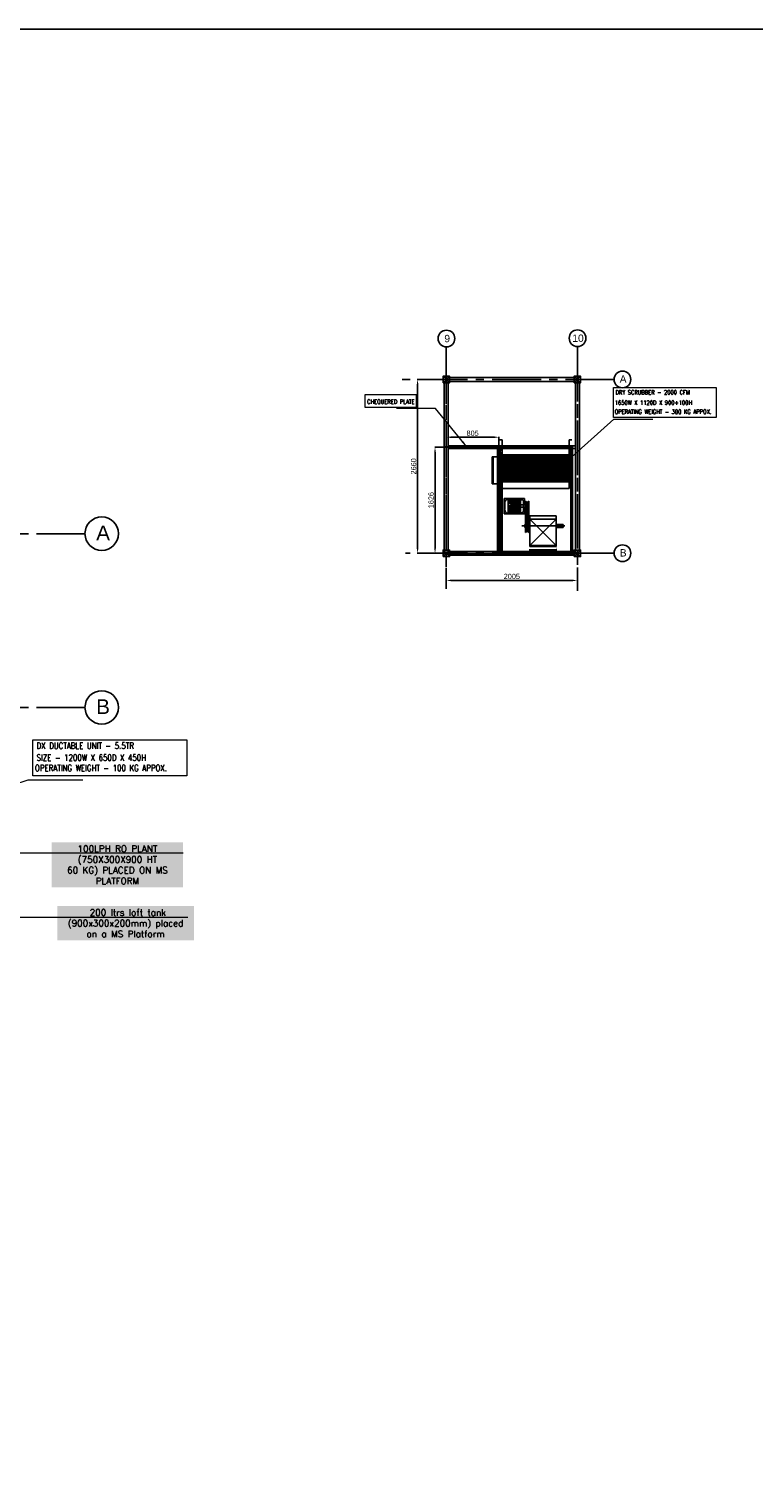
# Model space of a CAD drawing. Header units: inches. Extents: x -1008743 to -388065, y -1380311 to -642022.
# Tile 77 of 85: x -467910 to -456826, y -679548 to -657296. Entities that reach past the tile are written whole.
import ezdxf

# ---------------------------------------------------------------- set-up
doc = ezdxf.new("R2010")
doc.units = ezdxf.units.IN
doc.header["$LTSCALE"] = 1000
doc.header["$MEASUREMENT"] = 0
doc.header["$PDMODE"] = 35
doc.linetypes.add('CENTER2', pattern=[1.125, 0.75, -0.125, 0.125, -0.125])
for name, color, linetype, lineweight in [('2020 HVAC EXHAUST AIR DUCT TEXT', 1, 'Continuous', 13), ('2020 HVAC FRESH AIR GRILLE & DUCT TEXT', 150, 'Continuous', 9), ('2020 HVAC-EQUIPMENT', 20, 'Continuous', 25)]:
    doc.layers.add(name, color=color, linetype=linetype, lineweight=lineweight)
doc.layers.add('DIM', color=1, linetype='Continuous')
doc.styles.add('ARIAL', font='arial.ttf')
doc.styles.add('C-ARIAL', font='arial.ttf')
doc.styles.add('HVAC', font='simplex.shx', dxfattribs={"height": 8})
doc.styles.add('ROMANS', font='simplex.shx', dxfattribs={"width": 0.9, "height": 2.5})
doc.styles.get("Standard").update_dxf_attribs({"font": 'txt.shx'})
doc.dimstyles.new('S-20', dxfattribs={"dimtxt": 80, "dimasz": 75, "dimexe": 5, "dimexo": 5, "dimgap": 20, "dimtad": 1, "dimdec": 0, "dimzin": 0, "dimdsep": 46, "dimtxsty": 'ARIAL', "dimcen": 0.09, "dimdle": 100, "dimclrd": 8, "dimclre": 8, "dimclrt": 6, "dimadec": 0, "dimazin": 0, "dimtfac": 1, "dimtdec": 0, "dimtofl": 0, "dimtmove": 0, "dimatfit": 3, "dimfxl": 1, "dimtolj": 1, "dimtzin": 0, "dimlwd": -1, "dimarcsym": 0})
doc.dimstyles.new('TFS-Dim', dxfattribs={"dimtxt": 120, "dimasz": 40, "dimexe": 25, "dimexo": 25, "dimgap": 4.5, "dimtad": 1, "dimdec": 0, "dimzin": 0, "dimdsep": 46, "dimtxsty": 'Standard', "dimblk": 'ARCHTICK', "dimcen": 0.09, "dimdle": 2, "dimclrd": 256, "dimclre": 8, "dimadec": 0, "dimazin": 0, "dimtfac": 1, "dimtdec": 0, "dimtofl": 0, "dimtmove": 1, "dimatfit": 3, "dimfxl": 1, "dimtolj": 1, "dimtzin": 0, "dimlwd": -1, "dimlwe": -1, "dimarcsym": 0})

# ---------------------------------------------------------------- blocks, each defined once
blk = doc.blocks.new('_ArchTick')
at = {"color": 0, "linetype": 'ByBlock', "const_width": 0.15}
blk.add_lwpolyline([(-0.5, -0.5), (0.5, 0.5)], dxfattribs=at)
blk = doc.blocks.new('*D622')
at = {"color": 8, "lineweight": -2, "ltscale": 10}
for p, q in [((-461530, -665629), (-461530, -665740)), ((-459526, -665629), (-459526, -665740))]:
    blk.add_line(p, q, dxfattribs=at)
at = {"color": 8, "ltscale": 10}
blk.add_line((-461455, -665735), (-459601, -665735), dxfattribs=at)
for points in [[(-461455, -665722), (-461455, -665747), (-461530, -665735)], [(-459601, -665747), (-459601, -665722), (-459526, -665735)]]:
    blk.add_solid(points, dxfattribs=at)
at = {"layer": 'Defpoints', "color": 0, "ltscale": 10}
for p in [(-461530, -665624), (-459526, -665624), (-459526, -665735)]:
    blk.add_point(p, dxfattribs=at)
at = {"color": 6, "ltscale": 10, "insert": (-460528, -665674), "char_height": 80, "attachment_point": 5, "style": 'ARIAL'}
blk.add_mtext('\\A1;2005', dxfattribs=at)
blk = doc.blocks.new('*D623')
at = {"color": 8, "lineweight": -2, "ltscale": 10}
for p, q in [((-461886, -662659), (-461974, -662659)), ((-461886, -665319), (-461974, -665319))]:
    blk.add_line(p, q, dxfattribs=at)
at = {"color": 8, "ltscale": 10}
blk.add_line((-461969, -665244), (-461969, -662734), dxfattribs=at)
for points in [[(-461957, -662734), (-461982, -662734), (-461969, -662659)], [(-461982, -665244), (-461957, -665244), (-461969, -665319)]]:
    blk.add_solid(points, dxfattribs=at)
at = {"layer": 'Defpoints', "color": 0, "ltscale": 10}
for p in [(-461969, -662659), (-461881, -662659), (-461881, -665319)]:
    blk.add_point(p, dxfattribs=at)
at = {"color": 6, "ltscale": 10, "insert": (-462030, -663989), "char_height": 80, "attachment_point": 5, "rotation": 90, "style": 'ARIAL'}
blk.add_mtext('\\A1;2660', dxfattribs=at)
blk = doc.blocks.new('*D624')
at = {"color": 8, "lineweight": -2, "ltscale": 10}
for p, q in [((-461505, -663694), (-461707, -663694)), ((-461663, -665319), (-461707, -665319))]:
    blk.add_line(p, q, dxfattribs=at)
at = {"color": 8, "ltscale": 10}
blk.add_line((-461702, -665244), (-461702, -663769), dxfattribs=at)
for points in [[(-461690, -663769), (-461715, -663769), (-461702, -663694)], [(-461715, -665244), (-461690, -665244), (-461702, -665319)]]:
    blk.add_solid(points, dxfattribs=at)
at = {"layer": 'Defpoints', "color": 0, "ltscale": 10}
for p in [(-461702, -663694), (-461500, -663694), (-461658, -665319)]:
    blk.add_point(p, dxfattribs=at)
at = {"color": 6, "ltscale": 10, "insert": (-461763, -664506), "char_height": 80, "attachment_point": 5, "rotation": 90, "style": 'ARIAL'}
blk.add_mtext('\\A1;1626', dxfattribs=at)
blk = doc.blocks.new('*D625')
at = {"color": 8, "lineweight": -2, "ltscale": 10}
for p, q in [((-461530, -663642), (-461530, -663538)), ((-460725, -663708), (-460725, -663538))]:
    blk.add_line(p, q, dxfattribs=at)
at = {"color": 8, "ltscale": 10}
blk.add_line((-461455, -663543), (-460800, -663543), dxfattribs=at)
for points in [[(-461455, -663530), (-461455, -663555), (-461530, -663543)], [(-460800, -663555), (-460800, -663530), (-460725, -663543)]]:
    blk.add_solid(points, dxfattribs=at)
at = {"layer": 'Defpoints', "color": 0, "ltscale": 10}
for p in [(-460725, -663543), (-461530, -663647), (-460725, -663713)]:
    blk.add_point(p, dxfattribs=at)
at = {"color": 6, "ltscale": 10, "insert": (-461128, -663482), "char_height": 80, "attachment_point": 5, "style": 'ARIAL'}
blk.add_mtext('\\A1;805', dxfattribs=at)
blk = doc.blocks.new('A$C48B84A40')
at = {"layer": '2020 HVAC-EQUIPMENT'}
h = blk.add_hatch(color=8, dxfattribs=at)
h.dxf.hatch_style = 1
h.paths.add_polyline_path([(-25, -25), (-25, -50), (0, -50), (0, 0), (-50, 0), (-50, -25)])
at = {"layer": '2020 HVAC-EQUIPMENT', "color": 8}
for p, q in [((-50, 0), (0, 0)), ((-50, -25), (-50, 0)), ((0, 0), (0, -50)), ((-25, -25), (-50, -25)), ((-25, -50), (-25, -25)), ((0, -50), (-25, -50))]:
    blk.add_line(p, q, dxfattribs=at)
blk = doc.blocks.new('DS-3300')
at = {"layer": '2020 HVAC-EQUIPMENT'}
h = blk.add_hatch(dxfattribs=at)
h.set_pattern_fill('ANSI37', color=256, scale=98)
h.set_pattern_definition([(45, (4740.903, 42010.581), (-8.662058, 8.662058), []), (135, (4740.903, 42010.581), (-8.662058, -8.662058), [])])
h.paths.add_polyline_path([(26223, 42216), (26201, 42216), (26201, 41714), (26223, 41714)])
h = blk.add_hatch(dxfattribs=at)
h.set_pattern_fill('ANSI37', color=256, scale=98)
h.set_pattern_definition([(45, (5132.903, 42009.502), (-8.662058, 8.662058), []), (135, (5132.903, 42009.502), (-8.662058, -8.662058), [])])
h.paths.add_polyline_path([(26615, 42214), (26593, 42214), (26593, 41712), (26615, 41712)])
h = blk.add_hatch(dxfattribs=at)
h.set_pattern_fill('ANSI37', color=256, scale=98)
h.set_pattern_definition([(45, (4740.903, 41508.581), (-8.662058, 8.662058), []), (135, (4740.903, 41508.581), (-8.662058, -8.662058), [])])
h.paths.add_polyline_path([(26223, 41714), (26201, 41714), (26201, 41212), (26223, 41212)])
h = blk.add_hatch(dxfattribs=at)
h.set_pattern_fill('ANSI37', color=256, scale=98)
h.set_pattern_definition([(45, (5132.903, 41507.502), (-8.662058, 8.662058), []), (135, (5132.903, 41507.502), (-8.662058, -8.662058), [])])
h.paths.add_polyline_path([(26615, 41712), (26593, 41712), (26593, 41210), (26615, 41210)])
for p, q in [((26743, 42276), (25093, 42276)), ((25093, 42276), (25093, 41176)), ((26718, 42251), (25118, 42251)), ((25118, 42251), (25118, 41201)), ((25499, 42027), (25499, 42137)), ((25549, 42137), (25499, 42137)), ((25524, 41504), (25524, 42159)), ((25549, 42027), (25549, 42137)), ((26098, 41201), (26098, 42226)), ((26098, 42226), (26718, 42226)), ((26201, 42226), (26201, 41201)), ((26201, 42216), (26223, 42216)), ((26201, 42216), (26201, 41714)), ((26223, 42216), (26201, 42216)), ((26223, 42226), (26223, 41201)), ((26223, 42216), (26223, 42226)), ((26223, 41714), (26223, 42216)), ((26233, 42226), (26233, 41201)), ((26233, 42226), (26233, 42216)), ((26233, 42216), (26233, 41714)), ((26583, 42216), (26233, 42216)), ((26583, 42205), (26233, 42205)), ((26583, 42197), (26233, 42197)), ((26583, 42189), (26233, 42189)), ((26583, 42181), (26233, 42181)), ((26583, 42173), (26233, 42173)), ((26583, 42165), (26233, 42165)), ((26583, 42157), (26233, 42157)), ((26583, 42149), (26233, 42149)), ((26583, 42149), (26233, 42149)), ((26583, 42141), (26233, 42141)), ((26583, 42133), (26233, 42133)), ((26583, 42125), (26233, 42125)), ((26583, 42117), (26233, 42117)), ((26583, 42109), (26233, 42109)), ((26583, 42101), (26233, 42101)), ((26583, 42093), (26233, 42093)), ((26583, 42093), (26233, 42093)), ((26583, 42085), (26233, 42085)), ((26583, 42077), (26233, 42077)), ((26583, 42069), (26233, 42069)), ((26583, 42061), (26233, 42061)), ((26283, 42216), (26533, 42216)), ((26583, 42226), (26583, 41201)), ((26593, 42226), (26593, 41201)), ((26593, 42226), (26593, 42214)), ((26593, 42214), (26615, 42214)), ((26593, 42214), (26593, 41712)), ((26615, 42214), (26593, 42214)), ((26615, 42226), (26615, 41201)), ((26615, 42214), (26615, 42226)), ((26615, 41712), (26615, 42214)), ((26718, 41176), (26718, 42276)), ((26718, 41176), (26718, 42276)), ((26718, 42226), (26718, 41201)), ((26718, 42226), (26843, 42226)), ((26743, 41176), (26743, 42251)), ((26743, 41201), (26743, 42251)), ((26843, 42226), (26843, 42266)), ((25127, 42038), (25127, 41627)), ((25139, 42038), (25139, 41637)), ((25159, 42038), (25159, 41615)), ((25226, 42027), (25211, 42027)), ((25211, 42027), (25211, 41623)), ((25226, 42027), (25678, 42027)), ((25226, 42027), (25226, 41623)), ((25226, 42027), (25630, 41623)), ((25226, 41623), (25630, 42027)), ((25630, 42027), (25630, 41623)), ((25678, 42027), (25678, 41623)), ((26583, 42053), (26233, 42053)), ((26583, 42045), (26233, 42045)), ((26583, 42037), (26233, 42037)), ((26583, 42037), (26233, 42037)), ((26583, 42029), (26233, 42029)), ((26583, 42021), (26233, 42021)), ((26583, 42013), (26233, 42013)), ((26583, 42005), (26233, 42005)), ((26583, 41997), (26233, 41997)), ((26583, 41989), (26233, 41989)), ((26583, 41981), (26233, 41981)), ((26583, 41981), (26233, 41981)), ((26583, 41973), (26233, 41973)), ((26583, 41965), (26233, 41965)), ((26583, 41957), (26233, 41957)), ((26583, 41949), (26233, 41949)), ((26583, 41941), (26233, 41941)), ((26583, 41933), (26233, 41933)), ((26583, 41925), (26233, 41925)), ((26583, 41925), (26233, 41925)), ((26583, 41917), (26233, 41917)), ((26583, 41909), (26233, 41909)), ((26583, 41901), (26233, 41901)), ((26583, 41893), (26233, 41893)), ((26583, 41885), (26233, 41885)), ((26583, 41877), (26233, 41877)), ((26583, 41869), (26233, 41869)), ((26583, 41869), (26233, 41869)), ((26583, 41861), (26233, 41861)), ((26583, 41853), (26233, 41853)), ((26583, 41845), (26233, 41845)), ((26583, 41837), (26233, 41837)), ((25226, 41623), (25211, 41623)), ((25226, 41623), (25678, 41623)), ((25499, 41623), (25499, 41549)), ((25549, 41623), (25549, 41549)), ((25813, 41587), (25813, 41612)), ((25850, 41612), (25813, 41612)), ((25850, 41587), (25850, 41612)), ((26201, 41714), (26223, 41714)), ((26201, 41714), (26201, 41212)), ((26223, 41714), (26201, 41714)), ((26223, 41212), (26223, 41714)), ((26583, 41829), (26233, 41829)), ((26583, 41821), (26233, 41821)), ((26583, 41813), (26233, 41813)), ((26583, 41813), (26233, 41813)), ((26583, 41805), (26233, 41805)), ((26583, 41797), (26233, 41797)), ((26583, 41789), (26233, 41789)), ((26583, 41781), (26233, 41781)), ((26583, 41781), (26233, 41781)), ((26583, 41773), (26233, 41773)), ((26583, 41773), (26233, 41773)), ((26583, 41765), (26233, 41765)), ((26583, 41765), (26233, 41765)), ((26583, 41757), (26233, 41757)), ((26583, 41757), (26233, 41757)), ((26583, 41749), (26233, 41749)), ((26583, 41741), (26233, 41741)), ((26583, 41733), (26233, 41733)), ((26583, 41725), (26233, 41725)), ((26233, 41723), (26233, 41713)), ((26233, 41714), (26233, 41212)), ((26583, 41713), (26233, 41713)), ((26583, 41702), (26233, 41702)), ((26583, 41694), (26233, 41694)), ((26583, 41686), (26233, 41686)), ((26583, 41678), (26233, 41678)), ((26583, 41670), (26233, 41670)), ((26583, 41662), (26233, 41662)), ((26583, 41654), (26233, 41654)), ((26583, 41646), (26233, 41646)), ((26583, 41646), (26233, 41646)), ((26583, 41638), (26233, 41638)), ((26583, 41630), (26233, 41630)), ((26583, 41622), (26233, 41622)), ((26583, 41614), (26233, 41614)), ((26283, 41713), (26533, 41713)), ((26593, 41712), (26615, 41712)), ((26593, 41712), (26593, 41210)), ((26615, 41712), (26593, 41712)), ((26615, 41210), (26615, 41712)), ((25423, 41609), (25902, 41609)), ((25423, 41609), (25442, 41584)), ((25423, 41557), (25442, 41584)), ((25900, 41559), (25423, 41559)), ((25442, 41584), (25883, 41584)), ((25499, 41609), (25549, 41609)), ((25499, 41559), (25549, 41559)), ((25499, 41549), (25549, 41549)), ((25711, 41544), (25711, 41234)), ((25812, 41544), (25711, 41544)), ((25727, 41294), (25727, 41504)), ((25926, 41481), (25727, 41481)), ((25738, 41294), (25738, 41481)), ((25778, 41529), (25752, 41529)), ((25764, 41294), (25764, 41481)), ((25877, 41529), (25779, 41529)), ((25789, 41294), (25789, 41481)), ((25808, 41446), (25808, 41329)), ((25854, 41446), (25808, 41446)), ((25813, 41410), (25813, 41584)), ((25814, 41446), (25814, 41481)), ((25820, 41343), (25820, 41431)), ((25820, 41431), (25844, 41431)), ((25824, 41402), (25834, 41403)), ((25824, 41389), (25824, 41402)), ((25834, 41389), (25824, 41389)), ((25834, 41403), (25834, 41389)), ((25839, 41446), (25839, 41481)), ((25844, 41431), (25844, 41343)), ((25850, 41410), (25850, 41584)), ((25944, 41544), (25850, 41544)), ((25854, 41329), (25854, 41446)), ((25875, 41529), (25900, 41529)), ((25875, 41294), (25875, 41481)), ((25902, 41609), (25883, 41584)), ((25902, 41557), (25883, 41584)), ((25900, 41294), (25900, 41481)), ((25926, 41294), (25926, 41504)), ((25944, 41234), (25944, 41544)), ((26583, 41606), (26233, 41606)), ((26583, 41598), (26233, 41598)), ((26583, 41590), (26233, 41590)), ((26583, 41590), (26233, 41590)), ((26583, 41582), (26233, 41582)), ((26583, 41574), (26233, 41574)), ((26583, 41566), (26233, 41566)), ((26583, 41558), (26233, 41558)), ((26583, 41550), (26233, 41550)), ((26583, 41542), (26233, 41542)), ((26583, 41534), (26233, 41534)), ((26583, 41534), (26233, 41534)), ((26583, 41526), (26233, 41526)), ((26583, 41518), (26233, 41518)), ((26583, 41510), (26233, 41510)), ((26583, 41502), (26233, 41502)), ((26583, 41494), (26233, 41494)), ((26583, 41486), (26233, 41486)), ((26583, 41478), (26233, 41478)), ((26583, 41478), (26233, 41478)), ((26583, 41470), (26233, 41470)), ((26583, 41462), (26233, 41462)), ((26583, 41454), (26233, 41454)), ((26583, 41446), (26233, 41446)), ((26583, 41438), (26233, 41438)), ((26583, 41430), (26233, 41430)), ((26583, 41422), (26233, 41422)), ((26583, 41422), (26233, 41422)), ((26583, 41414), (26233, 41414)), ((26583, 41406), (26233, 41406)), ((26583, 41398), (26233, 41398)), ((26583, 41390), (26233, 41390)), ((25093, 41176), (26098, 41176)), ((25118, 41201), (26148, 41201)), ((25711, 41234), (25944, 41234)), ((25718, 41346), (25718, 41294)), ((25935, 41294), (25718, 41294)), ((25888, 41244), (25778, 41244)), ((25854, 41329), (25808, 41329)), ((25817, 41316), (25810, 41316)), ((25814, 41294), (25814, 41329)), ((25844, 41343), (25820, 41343)), ((25839, 41294), (25839, 41329)), ((25935, 41346), (25935, 41294)), ((26098, 41201), (26718, 41201)), ((26105, 41201), (26105, 41186)), ((26105, 41186), (26648, 41186)), ((26110, 41201), (26110, 41186)), ((26112, 41174), (26121, 41178)), ((26121, 41163), (26112, 41168)), ((26121, 41186), (26132, 41186)), ((26121, 41186), (26121, 41178)), ((26121, 41182), (26143, 41182)), ((26143, 41178), (26121, 41178)), ((26132, 41186), (26143, 41186)), ((26143, 41178), (26143, 41186)), ((26152, 41174), (26143, 41178)), ((26143, 41163), (26152, 41168)), ((26171, 41186), (26171, 41066)), ((26201, 41212), (26223, 41212)), ((26201, 41201), (26615, 41201)), ((26583, 41382), (26233, 41382)), ((26583, 41374), (26233, 41374)), ((26583, 41366), (26233, 41366)), ((26583, 41366), (26233, 41366)), ((26583, 41358), (26233, 41358)), ((26583, 41350), (26233, 41350)), ((26583, 41342), (26233, 41342)), ((26583, 41334), (26233, 41334)), ((26583, 41326), (26233, 41326)), ((26583, 41318), (26233, 41318)), ((26583, 41310), (26233, 41310)), ((26583, 41310), (26233, 41310)), ((26583, 41302), (26233, 41302)), ((26583, 41294), (26233, 41294)), ((26583, 41286), (26233, 41286)), ((26583, 41278), (26233, 41278)), ((26583, 41278), (26233, 41278)), ((26583, 41270), (26233, 41270)), ((26583, 41270), (26233, 41270)), ((26583, 41262), (26233, 41262)), ((26583, 41262), (26233, 41262)), ((26583, 41254), (26233, 41254)), ((26583, 41254), (26233, 41254)), ((26583, 41246), (26233, 41246)), ((26583, 41238), (26233, 41238)), ((26583, 41230), (26233, 41230)), ((26583, 41222), (26233, 41222)), ((26233, 41211), (26583, 41211)), ((26584, 41051), (26584, 41186)), ((26584, 41066), (26584, 41186)), ((26594, 41186), (26584, 41186)), ((26584, 41179), (26594, 41179)), ((26593, 41210), (26615, 41210)), ((26594, 41186), (26594, 41179)), ((26643, 41201), (26643, 41186)), ((26648, 41186), (26643, 41186)), ((26648, 41201), (26648, 41186)), ((26658, 41201), (26648, 41201)), ((26648, 41194), (26658, 41194)), ((26658, 41201), (26658, 41194)), ((26668, 41201), (26743, 41201)), ((26668, 41201), (26743, 41201)), ((26684, 41176), (26743, 41176)), ((26693, 41176), (26743, 41176)), ((26718, 41201), (26843, 41201)), ((26843, 41201), (26843, 41161)), ((26143, 41163), (26121, 41163)), ((26171, 41066), (26584, 41066)), ((26171, 41051), (26171, 41066)), ((26171, 41051), (26584, 41051)), ((26584, 41051), (26584, 41066))]:
    blk.add_line(p, q, dxfattribs=at)
at = {"layer": '2020 HVAC-EQUIPMENT', "ltscale": 0.5}
for p, q in [((26098, 41201), (26098, 41176)), ((26684, 41176), (26684, 41201))]:
    blk.add_line(p, q, dxfattribs=at)
at = {"layer": '2020 HVAC-EQUIPMENT'}
for points, const_width in [([(25093, 42027), (25093, 42056)], 1.2), ([(25118, 42056), (25118, 42027), (25124, 42027)], 1.8), ([(25175, 42056), (25175, 42027), (25169, 42027)], 1.8), ([(25063, 41942), (25063, 42031)], 1.2), ([(25063, 42027), (25093, 42027)], 1.2), ([(25063, 41943), (25063, 41615)], 1.2), ([(25066, 42027), (25066, 41624)], 1.2), ([(25127, 42026), (25139, 42020), (25148, 42027), (25159, 42020), (25168, 42028)], 1.8), ([(25211, 42027), (25175, 42027)], 3.05), ([(25176, 41628), (25176, 42019)], 1.87), ([(25063, 41624), (25093, 41624)], 1.2), ([(25093, 41595), (25093, 41624)], 1.2), ([(25118, 41600), (25118, 41624), (25124, 41624)], 1.8), ([(25127, 41625), (25139, 41631), (25148, 41624), (25159, 41631), (25168, 41623)], 1.8), ([(25175, 41600), (25175, 41624), (25169, 41624)], 1.8), ([(25175, 41623), (25211, 41623)], 3.05)]:
    blk.add_lwpolyline(points, dxfattribs=dict(at, const_width=const_width))
for radius in [6.67, 3.33]:
    blk.add_circle((25831, 41358), radius, dxfattribs=at)
for centre, radius, start, end in [((25752, 41504), 25.2, 90, 180), ((25900, 41504), 25.2, 0, 90), ((25768, 41295), 50.5, 180, 269.808), ((25884, 41295), 50.5, 270.192, 0), ((26113, 41171), 3.48, 116.8026, 243.1974), ((26151, 41171), 3.48, 296.8026, 63.1974)]:
    blk.add_arc(centre, radius, start, end, dxfattribs=at)
at = {"layer": '2020 HVAC-EQUIPMENT', "xscale": -1}
blk.add_blockref('A$C48B84A40', (25093, 42276), dxfattribs=at)
at = {"layer": '2020 HVAC-EQUIPMENT'}
blk.add_blockref('A$C48B84A40', (26743, 42276), dxfattribs=at)
at = {"layer": '2020 HVAC-EQUIPMENT', "rotation": 180}
blk.add_blockref('A$C48B84A40', (25093, 41176), dxfattribs=at)
at = {"layer": '2020 HVAC-EQUIPMENT', "xscale": -1, "rotation": 180}
blk.add_blockref('A$C48B84A40', (26743, 41176), dxfattribs=at)
blk.add_blockref('A$C48B84A40', (26743, 41176), dxfattribs=at)

msp = doc.modelspace()

# ---------------------------------------------------------------- linework, layer by layer
at = {"color": 252, "linetype": 'CENTER2'}
for p, q in [((-461530.3, -662169.7), (-461530.3, -665786.5)), ((-459525.7, -662164.1), (-459525.7, -665731.3)), ((-461530.3, -662281.9), (-461530.3, -665861)), ((-459525.7, -662247), (-459525.7, -665891.7)), ((-458955.3, -662659.5), (-462250.9, -662659.5)), ((-467046.6, -665021), (-479800.1, -665021)), ((-458955.3, -665319.3), (-462153.7, -665319.3)), ((-467046.6, -667680.8), (-472747.5, -667680.8))]:
    msp.add_line(p, q, dxfattribs=at)
at = {"ltscale": 10}
for p, q in [((-461580.3, -662709.5), (-461480.3, -662609.5)), ((-461480.3, -662709.5), (-461580.3, -662609.5)), ((-459575.7, -662709.5), (-459475.7, -662609.5)), ((-459475.7, -662709.5), (-459575.7, -662609.5)), ((-461580.3, -665369.9), (-461480.3, -665269.9)), ((-461480.3, -665369.9), (-461580.3, -665269.9)), ((-459575.7, -665369.3), (-459475.7, -665269.3)), ((-459475.7, -665369.3), (-459575.7, -665269.3))]:
    msp.add_line(p, q, dxfattribs=at)
msp.add_lwpolyline([(-487029, -657295.8), (-406826.5, -657295.8), (-406826.5, -707139.2), (-487029, -707139.2)], close=True, dxfattribs=at)
at = {"color": 4, "ltscale": 10}
for points in [[(-461580.3, -662709.5), (-461480.3, -662709.5), (-461480.3, -662609.5), (-461580.3, -662609.5)], [(-461576.3, -662705.5), (-461484.3, -662705.5), (-461484.3, -662613.5), (-461576.3, -662613.5)], [(-459575.7, -662709.5), (-459475.7, -662709.5), (-459475.7, -662609.5), (-459575.7, -662609.5)], [(-459571.7, -662705.5), (-459479.7, -662705.5), (-459479.7, -662613.5), (-459571.7, -662613.5)], [(-461580.3, -665369.9), (-461480.3, -665369.9), (-461480.3, -665269.9), (-461580.3, -665269.9)], [(-461576.3, -665365.9), (-461484.3, -665365.9), (-461484.3, -665273.9), (-461576.3, -665273.9)], [(-459575.7, -665369.3), (-459475.7, -665369.3), (-459475.7, -665269.3), (-459575.7, -665269.3)], [(-459571.7, -665365.3), (-459479.7, -665365.3), (-459479.7, -665273.3), (-459571.7, -665273.3)]]:
    msp.add_lwpolyline(points, close=True, dxfattribs=at)
at = {"color": 3, "ltscale": 10}
for points in [[(-461480.3, -662629), (-461480.3, -662690), (-459575.7, -662690), (-459575.7, -662629)], [(-461560.8, -665269.9), (-461499.8, -665269.9), (-461499.8, -662709.5), (-461560.8, -662709.5)], [(-459556.2, -665269.3), (-459495.2, -665269.3), (-459495.2, -662709.5), (-459556.2, -662709.5)], [(-461480.3, -665289.4), (-461480.3, -665350.4), (-459575.7, -665350.4), (-459575.7, -665289.4)]]:
    msp.add_lwpolyline(points, close=True, dxfattribs=at)
at = {"color": 2, "ltscale": 10}
msp.add_lwpolyline([(-461560.3, -665323.3), (-460720.8, -665323.3), (-460720.8, -663689.6), (-461560.3, -663689.6)], close=True, dxfattribs=at)
at = {"color": 6, "ltscale": 10}
for points in [[(-461499.8, -663713.6), (-459556.2, -663713), (-459556.2, -663673), (-461499.8, -663673.6)], [(-460704.8, -665289.4), (-460705.1, -663713.3), (-460745.1, -663713.3), (-460744.8, -665289.4)]]:
    msp.add_lwpolyline(points, close=True, dxfattribs=at)
for centre, radius in [((-461527.6, -662032.4), 127.8), ((-459523, -662026.9), 127.8), ((-458836.3, -662658.4), 127.8), ((-466799.7, -665018.7), 255.6), ((-458836.3, -665318.2), 127.8), ((-466799.7, -667678.5), 255.6)]:
    msp.add_circle(centre, radius)
at = {"layer": '2020 HVAC EXHAUST AIR DUCT TEXT'}
for points in [[(-458975.6, -662784), (-457402.9, -662784), (-457402.9, -663239.5), (-458975.6, -663239.5)], [(-461983.4, -662892), (-462775.2, -662892), (-462775.2, -663081.6), (-461983.4, -663081.6)]]:
    msp.add_lwpolyline(points, close=True, dxfattribs=at)
at = {"layer": '2020 HVAC FRESH AIR GRILLE & DUCT TEXT'}
msp.add_lwpolyline([(-467852, -668176.4), (-465495.7, -668176.4), (-465495.7, -668725.8), (-467852, -668725.8)], close=True, dxfattribs=at)

# ---------------------------------------------------------------- block references
at = {"layer": '2020 HVAC-EQUIPMENT', "lineweight": 5, "xscale": -1, "rotation": 270}
msp.add_blockref('DS-3300', (-501877.7, -690425), dxfattribs=at)

# ---------------------------------------------------------------- texts
at = {"color": 3, "style": 'C-ARIAL'}
for s, height, p in [('9', 112.5, (-461560.2, -662088.6)), ('10', 112.5, (-459603.4, -662083)), ('A', 112.5, (-458878.1, -662708.5)), ('A', 225, (-466883.5, -665118.9)), ('B', 112.5, (-458878.1, -665368.3)), ('B', 225, (-466883.5, -667778.7))]:
    msp.add_text(s, height=height, dxfattribs=at).set_placement(p)
at = {"layer": '2020 HVAC FRESH AIR GRILLE & DUCT TEXT', "style": 'HVAC', "width": 0.8}
for s, p in [('DX DUCTABLE UNIT - 5.5TR', (-467795.8, -668313.9)), ('SIZE - 1200W X 650D X 450H', (-467795.8, -668495.9)), ('OPERATING WEIGHT - 100 KG APPOX.', (-467820, -668654.4))]:
    msp.add_text(s, height=98.425, dxfattribs=at).set_placement(p)
at = {"layer": '2020 HVAC FRESH AIR GRILLE & DUCT TEXT', "char_height": 98.425, "attachment_point": 4, "style": 'HVAC', "bg_fill": 1, "box_fill_scale": 1.5, "bg_fill_color": 255, "bg_fill_transparency": 0}
for s, insert, width in [('\\pxqc;100LPH RO PLANT (750X300X900 HT\\P60 KG) PLACED ON MS PLATFORM', (-467513.8, -670087.4), 1908.759), ('\\pxqc; 200 ltrs loft tank (900x300x200mm) placed  on a MS Platform ', (-467429.9, -670980.9), 1990.053)]:
    msp.add_mtext(s, dxfattribs=dict(at, insert=insert, width=width))
at = {"layer": 'DIM', "color": 3, "style": 'ROMANS', "width": 0.8}
for s, p in [('DRY SCRUBBER - 2000 CFM', (-458943.7, -662887.8)), ('CHEQUERED PLATE', (-462741.4, -663032.1)), ('1650W X 1120D X 900+100H ', (-458954, -663046.5)), ('OPERATING WEIGHT - 300 KG APPOX.', (-458955.8, -663185.5))]:
    msp.add_text(s, height=65, dxfattribs=at).set_placement(p)

# ---------------------------------------------------------------- dimensions: what is measured, and where the dimension line sits
at = {"ltscale": 10}
for base, p1, p2, picture, middle in [((-461969.1, -662659.5), (-461881, -665319.3), (-461881, -662659.5), '*D623', (-462030, -663989.4)), ((-461702.1, -663693.6), (-461657.5, -665319.3), (-461499.8, -663693.6), '*D624', (-461762.9, -664506.4))]:
    dim = msp.add_linear_dim(base=base, p1=p1, p2=p2, angle=90, dimstyle='S-20', dxfattribs=at)
    dim.commit()
    dim.dimension.update_dxf_attribs({"geometry": picture, "text_midpoint": middle})
for base, p1, p2, picture, middle in [((-460725.1, -663542.6), (-461530.3, -663647.3), (-460725.1, -663713.3), '*D625', (-461127.7, -663481.8)), ((-459525.7, -665734.9), (-461530.3, -665624.5), (-459525.7, -665624.5), '*D622', (-460528, -665674.1))]:
    dim = msp.add_linear_dim(base=base, p1=p1, p2=p2, dimstyle='S-20', dxfattribs=at)
    dim.commit()
    dim.dimension.update_dxf_attribs({"geometry": picture, "text_midpoint": middle})

# ---------------------------------------------------------------- leaders
at = {"layer": '2020 HVAC FRESH AIR GRILLE & DUCT TEXT', "linetype": 'Continuous'}
for points in [[(-461218.2, -663689.6), (-461695.7, -663104.6), (-462293.5, -663104.6)], [(-459713.2, -663936.8), (-458969, -663266.6), (-458371.3, -663266.6)], [(-471252.3, -669850.6), (-467926.3, -668788.6), (-467089.3, -668788.6)], [(-470383.8, -670435.9), (-468093.9, -669902.5), (-465555.6, -669902.5)], [(-470240.2, -670885.7), (-468020.2, -670886.1), (-465481.9, -670886.1)]]:
    msp.add_leader(points, dimstyle='TFS-Dim', override={"dimasz": 100, "dimtad": 0, "dimclrd": 7, "dimlwd": 5}, dxfattribs=at)

doc.saveas('drawing.dxf')
